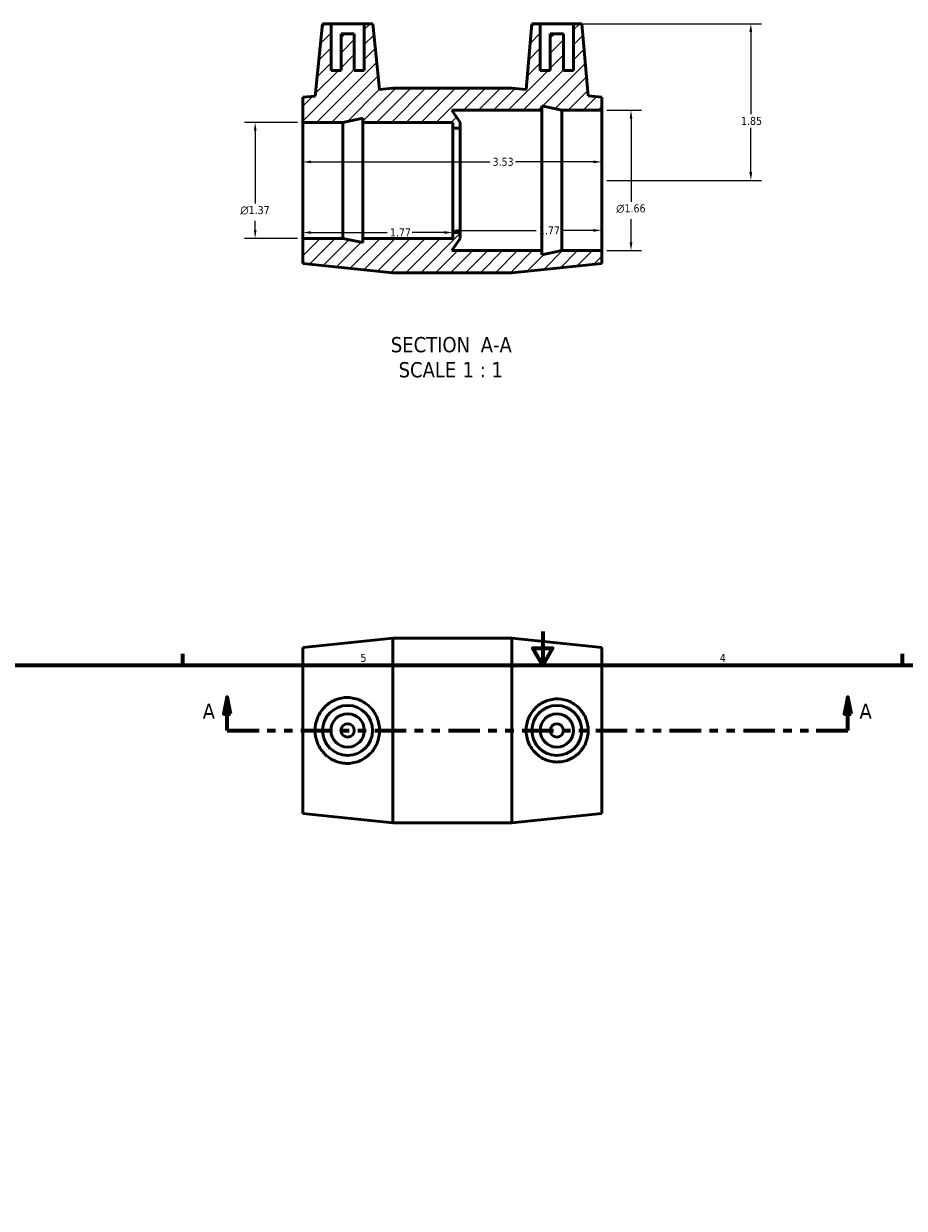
# Model space of a CAD drawing. Header units: inches. Extents: x 0.1 to 38.3, y 0.6 to 28.6.
# Tile 3 of 4: x 10.9 to 21.3, y 14.6 to 28.6. Entities that reach past the tile are written whole.
import ezdxf

# ---------------------------------------------------------------- set-up
doc = ezdxf.new("R2010")
doc.units = ezdxf.units.IN
doc.header["$MEASUREMENT"] = 0
doc.linetypes.add('DOUBLE_DASH_CHAIN', pattern=[1.2403, 0.6614, -0.0827, 0.1654, -0.0827, 0.1654, -0.0827])
for name, color, linetype, lineweight in [('Border (ANSI)', 7, 'Continuous', 70), ('Dimension (ANSI)', 7, 'Continuous', 25), ('Hatch (ANSI)', 7, 'Continuous', 18), ('Section Line (ANSI)', 7, 'DOUBLE_DASH_CHAIN', 70), ('Symbol (ANSI)', 7, 'Continuous', 25), ('Visible (ANSI)', 7, 'Continuous', 50)]:
    doc.layers.add(name, color=color, linetype=linetype, lineweight=lineweight)
doc.styles.add('Label Text (ANSI)', font='tahoma.ttf')
doc.styles.add('Note Text (ANSI)', font='tahoma.ttf')
doc.dimstyles.new('Default (ANSI)', dxfattribs={"dimtxt": 0.094488, "dimasz": 0.098425, "dimexe": 0.125, "dimexo": 0.0625, "dimgap": 0.031496, "dimtad": 0, "dimtih": 1, "dimtoh": 1, "dimrnd": 1e-08, "dimzin": 4, "dimdsep": 46, "dimtxsty": 'Note Text (ANSI)', "dimcen": 0.09, "dimdle": 0.393701, "dimclrd": 256, "dimclre": 256, "dimclrt": 5, "dimadec": 0, "dimazin": 1, "dimtfac": 1, "dimtofl": 0, "dimtmove": 0, "dimatfit": 3, "dimfxl": 1, "dimtolj": 1, "dimtzin": 4, "dimlwd": -1, "dimlwe": -1, "dimarcsym": 0})

# ---------------------------------------------------------------- blocks, each defined once
blk = doc.blocks.new('Borders Default Border')
at = {"layer": 'Border (ANSI)'}
for p, q in [((12.75, 21), (12.75, 21.134)), ((21.25, 21), (21.25, 21.134))]:
    blk.add_line(p, q, dxfattribs=at)
at = {"layer": 'Border (ANSI)', "flags": 128}
for points in [[(17, 21.4), (17, 21), (16.885, 21.2), (17.115, 21.2), (17, 21)], [(0.5, 1), (0.5, 21), (33.5, 21), (33.5, 1), (0.5, 1)]]:
    blk.add_lwpolyline(points, dxfattribs=at)
at = {"layer": 'Border (ANSI)', "color": 5, "true_color": 0x0000ff, "char_height": 0.0945, "attachment_point": 7, "style": 'Note Text (ANSI)'}
for s, insert in [('5', (14.847, 21.038)), ('4', (19.092, 21.04))]:
    blk.add_mtext(s, dxfattribs=dict(at, insert=insert))
blk = doc.blocks.new('2dTransSection0')
at = {"layer": 'Section Line (ANSI)', "linetype": 'Continuous'}
for p, q in [((13.274, 20.624), (13.235, 20.427)), ((13.274, 20.427), (13.274, 20.624)), ((13.313, 20.427), (13.274, 20.624)), ((20.604, 20.624), (20.565, 20.427)), ((20.604, 20.427), (20.604, 20.624)), ((20.644, 20.427), (20.604, 20.624)), ((13.235, 20.427), (13.313, 20.427)), ((13.274, 20.23), (13.274, 20.427)), ((20.565, 20.427), (20.644, 20.427)), ((20.604, 20.23), (20.604, 20.427)), ((13.274, 20.23), (13.65, 20.23)), ((20.228, 20.23), (20.604, 20.23))]:
    blk.add_line(p, q, dxfattribs=at)
at = {"layer": 'Section Line (ANSI)', "linetype": 'DOUBLE_DASH_CHAIN', "ltscale": 0.560648}
blk.add_line((13.274, 20.23), (20.604, 20.23), dxfattribs=at)
at = {"layer": 'Section Line (ANSI)', "linetype": 'Continuous', "flags": 128}
for points in [[(13.313, 20.427), (13.274, 20.624), (13.235, 20.427), (13.313, 20.427)], [(20.644, 20.427), (20.604, 20.624), (20.565, 20.427), (20.644, 20.427)]]:
    blk.add_lwpolyline(points, dxfattribs=at)
at = {"layer": 'Section Line (ANSI)'}
for points in [[(13.313, 20.427), (13.274, 20.624), (13.235, 20.427), (13.313, 20.427)], [(20.644, 20.427), (20.604, 20.624), (20.565, 20.427), (20.644, 20.427)]]:
    blk.add_solid(points, dxfattribs=at)
at = {"layer": 'Section Line (ANSI)', "char_height": 0.18, "attachment_point": 7, "style": 'Label Text (ANSI)'}
for insert in [(12.984, 20.368), (20.741, 20.368)]:
    blk.add_mtext('A', dxfattribs=dict(at, insert=insert))
blk = doc.blocks.new('*D7')
at = {"layer": 'Defpoints', "color": 0, "transparency": 16777216}
for p in [(17.697, 27.554), (17.697, 25.896), (18.043, 25.896)]:
    blk.add_point(p, dxfattribs=at)
at = {"layer": 'Dimension (ANSI)', "transparency": 16777216}
for p, q in [((17.759, 27.554), (18.168, 27.554)), ((18.043, 27.455), (18.043, 26.473)), ((18.043, 25.995), (18.043, 26.268)), ((17.759, 25.896), (18.168, 25.896))]:
    blk.add_line(p, q, dxfattribs=at)
for points in [[(18.027, 27.455), (18.059, 27.455), (18.043, 27.554)], [(18.027, 25.995), (18.059, 25.995), (18.043, 25.896)]]:
    blk.add_solid(points, dxfattribs=at)
at = {"layer": 'Dimension (ANSI)', "color": 5, "transparency": 16777216, "insert": (17.868, 26.442), "char_height": 0.09449, "attachment_point": 1, "style": 'Note Text (ANSI)'}
blk.add_mtext('\\A1;{\\fAIGDT|b0|i0;\\H0.0945;\\ln}\\fTahoma|b0|i0;\\H0.0945;1.66', dxfattribs=at)
blk = doc.blocks.new('*D8')
at = {"layer": 'Defpoints', "color": 0, "transparency": 16777216}
for p in [(14.167, 27.41), (13.604, 26.04), (14.167, 26.04)]:
    blk.add_point(p, dxfattribs=at)
at = {"layer": 'Dimension (ANSI)', "transparency": 16777216}
for p, q in [((14.104, 27.41), (13.479, 27.41)), ((13.604, 27.312), (13.604, 26.454)), ((13.604, 26.139), (13.604, 26.249)), ((14.104, 26.04), (13.479, 26.04))]:
    blk.add_line(p, q, dxfattribs=at)
for points in [[(13.588, 27.312), (13.62, 27.312), (13.604, 27.41)], [(13.588, 26.139), (13.62, 26.139), (13.604, 26.04)]]:
    blk.add_solid(points, dxfattribs=at)
at = {"layer": 'Dimension (ANSI)', "color": 5, "transparency": 16777216, "insert": (13.429, 26.422), "char_height": 0.09449, "attachment_point": 1, "style": 'Note Text (ANSI)'}
blk.add_mtext('\\A1;{\\fAIGDT|b0|i0;\\H0.0945;\\ln}\\fTahoma|b0|i0;\\H0.0945;1.37', dxfattribs=at)
blk = doc.blocks.new('*D9')
at = {"layer": 'Defpoints', "color": 0, "transparency": 16777216}
for p in [(17.364, 28.575), (17.697, 26.725), (19.458, 26.725)]:
    blk.add_point(p, dxfattribs=at)
at = {"layer": 'Dimension (ANSI)', "transparency": 16777216}
for p, q in [((17.427, 28.575), (19.583, 28.575)), ((19.458, 28.477), (19.458, 27.506)), ((19.458, 26.824), (19.458, 27.344)), ((17.759, 26.725), (19.583, 26.725))]:
    blk.add_line(p, q, dxfattribs=at)
for points in [[(19.441, 28.477), (19.474, 28.477), (19.458, 28.575)], [(19.441, 26.824), (19.474, 26.824), (19.458, 26.725)]]:
    blk.add_solid(points, dxfattribs=at)
at = {"layer": 'Dimension (ANSI)', "color": 5, "transparency": 16777216, "insert": (19.342, 27.475), "char_height": 0.0945, "attachment_point": 1, "style": 'Note Text (ANSI)'}
blk.add_mtext('\\A1;1.85', dxfattribs=at)
blk = doc.blocks.new('*D10')
at = {"layer": 'Defpoints', "color": 0, "transparency": 16777216}
for p in [(15.927, 26.725), (17.697, 26.725), (17.697, 26.135)]:
    blk.add_point(p, dxfattribs=at)
at = {"layer": 'Dimension (ANSI)', "transparency": 16777216}
for p, q in [((16.025, 26.135), (16.924, 26.135)), ((17.598, 26.135), (17.22, 26.135))]:
    blk.add_line(p, q, dxfattribs=at)
for points in [[(16.025, 26.151), (16.025, 26.118), (15.927, 26.135)], [(17.598, 26.151), (17.598, 26.118), (17.697, 26.135)]]:
    blk.add_solid(points, dxfattribs=at)
at = {"layer": 'Dimension (ANSI)', "color": 5, "transparency": 16777216, "insert": (16.955, 26.182), "char_height": 0.0945, "attachment_point": 1, "style": 'Note Text (ANSI)'}
blk.add_mtext('\\A1;1.77', dxfattribs=at)
blk = doc.blocks.new('*D11')
at = {"layer": 'Defpoints', "color": 0, "transparency": 16777216}
for p in [(14.167, 26.725), (15.937, 26.725), (15.937, 26.109)]:
    blk.add_point(p, dxfattribs=at)
at = {"layer": 'Dimension (ANSI)', "transparency": 16777216}
for p, q in [((14.265, 26.109), (15.164, 26.109)), ((15.838, 26.109), (15.46, 26.109))]:
    blk.add_line(p, q, dxfattribs=at)
for points in [[(14.265, 26.126), (14.265, 26.093), (14.167, 26.109)], [(15.838, 26.126), (15.838, 26.093), (15.937, 26.109)]]:
    blk.add_solid(points, dxfattribs=at)
at = {"layer": 'Dimension (ANSI)', "color": 5, "transparency": 16777216, "insert": (15.195, 26.157), "char_height": 0.0945, "attachment_point": 1, "style": 'Note Text (ANSI)'}
blk.add_mtext('\\A1;1.77', dxfattribs=at)
blk = doc.blocks.new('*D12')
at = {"layer": 'Defpoints', "color": 0, "transparency": 16777216}
for p in [(17.697, 26.943), (14.167, 26.725), (17.697, 26.725)]:
    blk.add_point(p, dxfattribs=at)
at = {"layer": 'Dimension (ANSI)', "transparency": 16777216}
for p, q in [((14.265, 26.943), (16.376, 26.943)), ((17.598, 26.943), (16.678, 26.943))]:
    blk.add_line(p, q, dxfattribs=at)
for points in [[(14.265, 26.96), (14.265, 26.927), (14.167, 26.943)], [(17.598, 26.96), (17.598, 26.927), (17.697, 26.943)]]:
    blk.add_solid(points, dxfattribs=at)
at = {"layer": 'Dimension (ANSI)', "color": 5, "transparency": 16777216, "insert": (16.408, 26.992), "char_height": 0.0945, "attachment_point": 1, "style": 'Note Text (ANSI)'}
blk.add_mtext('\\A1;3.53', dxfattribs=at)

msp = doc.modelspace()

# ---------------------------------------------------------------- hatches: boundary and pattern name
at = {"layer": 'Hatch (ANSI)'}
h = msp.add_hatch(dxfattribs=at)
h.set_pattern_fill('ANSI31', color=256, style=0)
h.paths.add_polyline_path([(16.635, 27.815), (15.229, 27.815), (15.073, 27.799), (14.992, 28.575), (14.893, 28.575), (14.893, 28.024), (14.775, 28.024), (14.775, 28.457), (14.618, 28.457), (14.618, 28.024), (14.5, 28.024), (14.5, 28.575), (14.401, 28.575), (14.311, 27.721), (14.167, 27.706), (14.167, 27.41), (14.639, 27.41), (14.875, 27.46), (14.875, 27.41), (15.937, 27.41), (15.937, 27.342), (16.025, 27.342), (16.025, 27.41), (15.927, 27.554), (16.989, 27.554), (16.989, 27.604), (17.225, 27.554), (17.697, 27.554), (17.697, 27.706), (17.537, 27.723), (17.463, 28.575), (17.364, 28.575), (17.364, 28.024), (17.246, 28.024), (17.246, 28.457), (17.089, 28.457), (17.089, 28.024), (16.971, 28.024), (16.971, 28.575), (16.872, 28.575), (16.804, 27.798)])
h.paths.add_polyline_path([(15.229, 25.635), (16.635, 25.635), (17.697, 25.744), (17.697, 25.896), (17.225, 25.896), (16.989, 25.846), (16.989, 25.896), (15.927, 25.896), (16.025, 26.04), (16.025, 26.109), (15.937, 26.109), (15.937, 26.04), (14.875, 26.04), (14.875, 25.99), (14.639, 26.04), (14.167, 26.04), (14.167, 25.744)])

# ---------------------------------------------------------------- linework, layer by layer
at = {"layer": 'Visible (ANSI)'}
for p, q in [((14.401, 28.575), (14.311, 27.721)), ((14.5, 28.575), (14.401, 28.575)), ((14.5, 28.024), (14.5, 28.575)), ((14.5, 28.575), (14.893, 28.575)), ((14.992, 28.575), (14.893, 28.575)), ((14.893, 28.575), (14.893, 28.024)), ((15.073, 27.799), (14.992, 28.575)), ((16.872, 28.575), (16.804, 27.798)), ((16.971, 28.575), (16.872, 28.575)), ((16.971, 28.024), (16.971, 28.575)), ((16.971, 28.575), (17.364, 28.575)), ((17.463, 28.575), (17.364, 28.575)), ((17.364, 28.575), (17.364, 28.024)), ((17.537, 27.723), (17.463, 28.575)), ((14.775, 28.457), (14.618, 28.457)), ((14.618, 28.457), (14.618, 28.024)), ((14.775, 28.024), (14.775, 28.457)), ((17.246, 28.457), (17.089, 28.457)), ((17.089, 28.457), (17.089, 28.024)), ((17.246, 28.024), (17.246, 28.457)), ((14.618, 28.024), (14.5, 28.024)), ((14.893, 28.024), (14.775, 28.024)), ((17.089, 28.024), (16.971, 28.024)), ((17.364, 28.024), (17.246, 28.024)), ((14.311, 27.721), (14.167, 27.706)), ((14.167, 27.706), (14.167, 27.41)), ((15.229, 27.815), (15.073, 27.799)), ((16.635, 27.815), (15.229, 27.815)), ((16.804, 27.798), (16.635, 27.815)), ((17.697, 27.706), (17.537, 27.723)), ((17.697, 27.554), (17.697, 27.706)), ((16.989, 27.554), (16.989, 27.604)), ((16.989, 27.604), (17.225, 27.554)), ((14.639, 27.41), (14.875, 27.46)), ((14.875, 27.46), (14.875, 27.41)), ((16.025, 27.41), (15.927, 27.554)), ((15.927, 27.554), (16.989, 27.554)), ((16.989, 25.896), (16.989, 27.554)), ((17.225, 27.554), (17.697, 27.554)), ((17.225, 25.896), (17.225, 27.554)), ((17.697, 25.896), (17.697, 27.554)), ((14.167, 27.41), (14.639, 27.41)), ((14.167, 26.04), (14.167, 27.41)), ((14.639, 26.04), (14.639, 27.41)), ((14.875, 27.41), (15.937, 27.41)), ((14.875, 26.04), (14.875, 27.41)), ((15.937, 27.41), (15.937, 27.342)), ((15.937, 27.342), (16.025, 27.342)), ((15.937, 26.109), (15.937, 27.342)), ((16.025, 27.342), (16.025, 27.41)), ((16.025, 26.109), (16.025, 27.342)), ((14.639, 26.04), (14.167, 26.04)), ((14.167, 26.04), (14.167, 25.744)), ((14.875, 25.99), (14.639, 26.04)), ((15.937, 26.04), (14.875, 26.04)), ((14.875, 26.04), (14.875, 25.99)), ((15.927, 25.896), (16.025, 26.04)), ((16.025, 26.109), (15.937, 26.109)), ((15.937, 26.109), (15.937, 26.04)), ((16.025, 26.04), (16.025, 26.109)), ((16.989, 25.896), (15.927, 25.896)), ((17.225, 25.896), (16.989, 25.846)), ((16.989, 25.846), (16.989, 25.896)), ((17.697, 25.896), (17.225, 25.896)), ((17.697, 25.744), (17.697, 25.896)), ((14.167, 25.744), (15.229, 25.635)), ((16.635, 25.635), (17.697, 25.744)), ((15.229, 25.635), (16.635, 25.635)), ((14.167, 21.211), (15.229, 21.32)), ((15.229, 19.14), (15.229, 21.32)), ((15.229, 21.32), (16.635, 21.32)), ((16.635, 19.14), (16.635, 21.32)), ((17.697, 21.211), (16.635, 21.32)), ((14.167, 19.249), (14.167, 21.211)), ((17.697, 19.249), (17.697, 21.211)), ((14.167, 19.249), (15.229, 19.14)), ((17.697, 19.249), (16.635, 19.14)), ((15.229, 19.14), (16.635, 19.14))]:
    msp.add_line(p, q, dxfattribs=at)
for centre, radius in [((14.696, 20.23), 0.295), ((14.696, 20.23), 0.197), ((17.167, 20.23), 0.295), ((17.167, 20.23), 0.197), ((14.696, 20.23), 0.0787), ((17.167, 20.23), 0.0787)]:
    msp.add_circle(centre, radius, dxfattribs=at)
for points, knots in [([(14.677, 19.841), (14.631, 19.843), (14.581, 19.854), (14.49, 19.896), (14.449, 19.926), (14.385, 19.995), (14.357, 20.038), (14.32, 20.131), (14.311, 20.182), (14.311, 20.277), (14.32, 20.328), (14.357, 20.422), (14.385, 20.465), (14.449, 20.533), (14.49, 20.564), (14.581, 20.605), (14.631, 20.617), (14.729, 20.62), (14.782, 20.611), (14.88, 20.572), (14.925, 20.542), (14.994, 20.472), (15.023, 20.429), (15.063, 20.332), (15.073, 20.28), (15.073, 20.18), (15.063, 20.127), (15.023, 20.031), (14.994, 19.987), (14.925, 19.918), (14.88, 19.888), (14.782, 19.848), (14.729, 19.839), (14.677, 19.841)], [0, 0, 0, 0, 0.359105, 0.359105, 0.718209, 0.718209, 1.080739, 1.080739, 1.443268, 1.443268, 1.805797, 1.805797, 2.168327, 2.168327, 2.527431, 2.527431, 2.886536, 2.886536, 3.278173, 3.278173, 3.669811, 3.669811, 4.049843, 4.049843, 4.429875, 4.429875, 4.809907, 4.809907, 5.189939, 5.189939, 5.581576, 5.581576, 5.973214, 5.973214, 5.973214, 5.973214]), ([(17.184, 20.602), (17.229, 20.601), (17.277, 20.59), (17.364, 20.55), (17.404, 20.521), (17.466, 20.455), (17.493, 20.414), (17.528, 20.324), (17.537, 20.275), (17.537, 20.184), (17.528, 20.135), (17.493, 20.045), (17.466, 20.004), (17.404, 19.939), (17.364, 19.91), (17.277, 19.87), (17.229, 19.859), (17.135, 19.856), (17.084, 19.864), (16.99, 19.902), (16.947, 19.931), (16.881, 19.997), (16.852, 20.039), (16.814, 20.131), (16.804, 20.182), (16.804, 20.278), (16.814, 20.328), (16.852, 20.421), (16.881, 20.462), (16.947, 20.529), (16.99, 20.558), (17.084, 20.595), (17.135, 20.604), (17.184, 20.602)], [0, 0, 0, 0, 0.345064, 0.345064, 0.690127, 0.690127, 1.038269, 1.038269, 1.386411, 1.386411, 1.734553, 1.734553, 2.082695, 2.082695, 2.427758, 2.427758, 2.772822, 2.772822, 3.147119, 3.147119, 3.521417, 3.521417, 3.886399, 3.886399, 4.251381, 4.251381, 4.616363, 4.616363, 4.981346, 4.981346, 5.355643, 5.355643, 5.729941, 5.729941, 5.729941, 5.729941])]:
    msp.add_open_spline(points, degree=3, knots=knots, dxfattribs=at)

# ---------------------------------------------------------------- block references
msp.add_blockref('Borders Default Border', (0, 0))
at = {"layer": 'Section Line (ANSI)'}
msp.add_blockref('2dTransSection0', (0, 0), dxfattribs=at)

# ---------------------------------------------------------------- texts
at = {"layer": 'Symbol (ANSI)', "char_height": 0.18, "attachment_point": 7, "style": 'Label Text (ANSI)'}
for s, insert in [('SECTION', (15.206, 24.692)), (' A-A', (16.2, 24.695)), ('SCALE', (15.298, 24.396)), (' 1 : 1', (15.986, 24.399))]:
    msp.add_mtext(s, dxfattribs=dict(at, insert=insert))

# ---------------------------------------------------------------- dimensions: what is measured, and where the dimension line sits
at = {"layer": 'Dimension (ANSI)'}
for base, p1, p2, angle, override, picture, middle in [((19.458, 26.725), (17.364, 28.575), (17.697, 26.725), 90, {"dimgap": 0.031496, "dimdec": 2, "dimtol": 0, "dimlim": 0, "dimtp": 0, "dimtm": 0, "dimtdec": 2, "dimatfit": 1}, '*D9', (19.458, 27.425)), ((17.697, 26.943), (14.167, 26.725), (17.697, 26.725), 180, {"dimgap": 0.031496, "dimtih": 0, "dimtoh": 0, "dimdec": 2, "dimse1": 1, "dimse2": 1, "dimtol": 0, "dimlim": 0, "dimtp": 0, "dimtm": 0, "dimtdec": 2, "dimatfit": 1}, '*D12', (16.527, 26.943)), ((15.937, 26.109), (14.167, 26.725), (15.937, 26.725), 180, {"dimgap": 0.031496, "dimtih": 0, "dimtoh": 0, "dimdec": 2, "dimse1": 1, "dimse2": 1, "dimtol": 0, "dimlim": 0, "dimtp": 0, "dimtm": 0, "dimtdec": 2, "dimatfit": 1}, '*D11', (15.312, 26.109)), ((17.697, 26.135), (15.927, 26.725), (17.697, 26.725), 180, {"dimgap": 0.031496, "dimtih": 0, "dimtoh": 0, "dimdec": 2, "dimse1": 1, "dimse2": 1, "dimtol": 0, "dimlim": 0, "dimtp": 0, "dimtm": 0, "dimtdec": 2, "dimatfit": 1}, '*D10', (17.072, 26.135))]:
    dim = msp.add_linear_dim(base=base, p1=p1, p2=p2, angle=angle, dimstyle='Default (ANSI)', override=override, dxfattribs=at)
    dim.commit()
    dim.dimension.update_dxf_attribs({"geometry": picture, "text_midpoint": middle, "dimtype": 160})
for base, p1, p2, picture, middle in [((18.043, 25.896), (17.697, 27.554), (17.697, 25.896), '*D7', (18.043, 26.371)), ((13.604, 26.04), (14.167, 27.41), (14.167, 26.04), '*D8', (13.604, 26.351))]:
    dim = msp.add_linear_dim(base=base, p1=p1, p2=p2, angle=90, text='{\\fAIGDT|b0|i0;\\H0.0945;\\ln}\\fTahoma|b0|i0;\\H0.0945;<>', dimstyle='Default (ANSI)', override={"dimgap": 0.031496, "dimdec": 2, "dimtol": 0, "dimlim": 0, "dimtp": 0, "dimtm": 0, "dimtdec": 2, "dimatfit": 1}, dxfattribs=at)
    dim.commit()
    dim.dimension.update_dxf_attribs({"geometry": picture, "text_midpoint": middle, "dimtype": 160})

doc.saveas('drawing.dxf')
